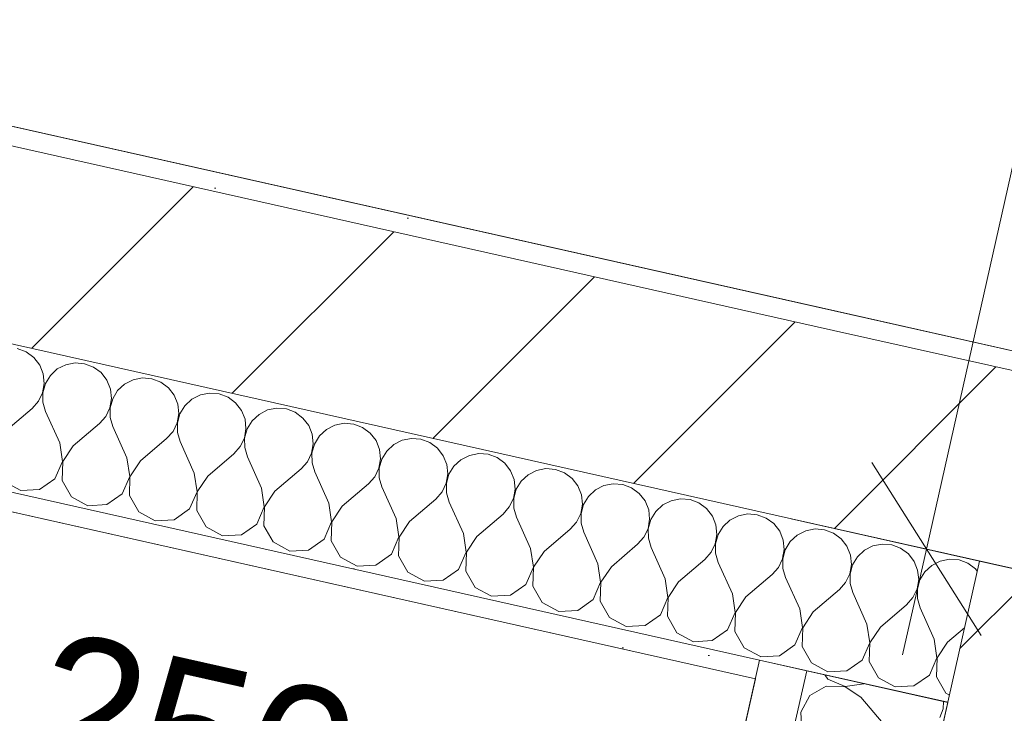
# Model space of a CAD drawing. Header units: millimetres. Extents: x -7218036 to -6523761, y 6117771 to 6337028.
# Tile 66 of 223: x -7154325 to -7153305, y 6130476 to 6131195. Entities that reach past the tile are written whole.
import ezdxf

# ---------------------------------------------------------------- set-up
doc = ezdxf.new("R2010")
doc.units = ezdxf.units.MM
doc.header["$MEASUREMENT"] = 0
for name, color, linetype in [('S - квартира_помещение.АР', 7, 'Continuous'), ('АР-Стены_внешние_.АР', 7, 'Continuous'), ('АР-Чертеж-Размеры.АР', 7, 'Continuous')]:
    doc.layers.add(name, color=color, linetype=linetype)
doc.layers.add('АР-Стены_внешние_.АР_Ном._пера__1', color=7, linetype='Continuous', lineweight=30)
doc.layers.add('АР-Чертеж-Размеры.АР_Ном._пера__1', color=7, linetype='Continuous', lineweight=0)
doc.styles.add('РЎР“Р•РќР•Р\xa0Р\x98Р\xa0_РЎРўР\x98Р›Р¬_2', font='GOTHIC.TTF')
doc.dimstyles.new('СГЕНЕРИР_СТИЛЬ__1', dxfattribs={"dimtxt": 150, "dimasz": 142.5, "dimexe": 0.18, "dimexo": 0.0625, "dimgap": 0, "dimtad": 1, "dimdec": 0, "dimzin": 0, "dimdsep": 46, "dimtxsty": 'РЎР“Р•РќР•Р\xa0Р\x98Р\xa0_РЎРўР\x98Р›Р¬_2', "dimblk": 'ARROWHEAD_6', "dimblk1": 'ARROWHEAD_6', "dimblk2": 'ARROWHEAD_6', "dimcen": 0.09, "dimse1": 1, "dimse2": 1, "dimclrd": 7, "dimclre": 7, "dimclrt": 7, "dimazin": 0, "dimtfac": 1, "dimtdec": 4, "dimtmove": 0, "dimatfit": 3, "dimfxl": 1, "dimtolj": 1, "dimtzin": 0, "dimarcsym": 0})
pattern_1 = [(45, (-6566190.34, 6563027.8), (-111.369318, 111.369318), [0, -105, 0, -157.5]), (110, (-6565840.34, 6563027.8), (148.001588, 53.868173), [0, -77, 0, -133])]
pattern_2 = [(45, (-6566190.34, 6562677.8), (-127.279217, 127.279217), [])]

# ---------------------------------------------------------------- blocks, each defined once
blk = doc.blocks.new('*X318', base_point=(-6566190.3, 6562677.8))
at = {"layer": 'АР-Стены_внешние_.АР_Ном._пера__1', "color": 7, "linetype": 'Continuous', "lineweight": 0}
for p, q in [((-7154318.5, 6130850.5), (-7154327.7, 6130854)), ((-7154310.6, 6130844.6), (-7154318.5, 6130850.5)), ((-7154304.5, 6130836.8), (-7154310.6, 6130844.6)), ((-7154300.9, 6130827.7), (-7154304.5, 6130836.8)), ((-7154286.3, 6130832.8), (-7154293.5, 6130826)), ((-7154277.5, 6130837.2), (-7154286.3, 6130832.8)), ((-7154267.8, 6130839.1), (-7154277.5, 6130837.2)), ((-7154258, 6130838.3), (-7154267.8, 6130839.1)), ((-7154248.8, 6130834.8), (-7154258, 6130838.3)), ((-7154240.9, 6130829), (-7154248.8, 6130834.8)), ((-7154299.8, 6130817.9), (-7154300.9, 6130827.7)), ((-7154293.5, 6130826), (-7154298.6, 6130817.6)), ((-7154234.8, 6130821.2), (-7154240.9, 6130829)), ((-7154231.2, 6130812), (-7154234.8, 6130821.2)), ((-7154207.8, 6130821.6), (-7154216.6, 6130817.1)), ((-7154198.1, 6130823.5), (-7154207.8, 6130821.6)), ((-7154188.3, 6130822.7), (-7154198.1, 6130823.5)), ((-7154179.1, 6130819.2), (-7154188.3, 6130822.7)), ((-7154301.5, 6130808.2), (-7154299.8, 6130817.9)), ((-7154298.6, 6130817.6), (-7154301.3, 6130808.1)), ((-7154230.2, 6130802.2), (-7154231.2, 6130812)), ((-7154223.8, 6130810.4), (-7154228.9, 6130802)), ((-7154216.6, 6130817.1), (-7154223.8, 6130810.4)), ((-7154171.2, 6130813.3), (-7154179.1, 6130819.2)), ((-7154165.1, 6130805.5), (-7154171.2, 6130813.3)), ((-7154312.4, 6130791.9), (-7154305.8, 6130799.3)), ((-7154305.8, 6130799.3), (-7154301.5, 6130808.2)), ((-7154301.3, 6130808.1), (-7154301.2, 6130798.3)), ((-7154231.8, 6130792.5), (-7154230.2, 6130802.2)), ((-7154228.9, 6130802), (-7154231.6, 6130792.5)), ((-7154161.5, 6130796.4), (-7154165.1, 6130805.5)), ((-7154146.9, 6130801.4), (-7154154.1, 6130794.7)), ((-7154138.1, 6130805.9), (-7154146.9, 6130801.4)), ((-7154128.5, 6130807.8), (-7154138.1, 6130805.9)), ((-7154118.6, 6130807), (-7154128.5, 6130807.8)), ((-7154109.4, 6130803.5), (-7154118.6, 6130807)), ((-7154101.5, 6130797.7), (-7154109.4, 6130803.5)), ((-7154339.5, 6130768.8), (-7154312.4, 6130791.9)), ((-7154301.2, 6130798.3), (-7154298.4, 6130788.8)), ((-7154236.1, 6130783.7), (-7154231.8, 6130792.5)), ((-7154231.6, 6130792.5), (-7154231.5, 6130782.6)), ((-7154160.5, 6130786.6), (-7154161.5, 6130796.4)), ((-7154154.1, 6130794.7), (-7154159.2, 6130786.3)), ((-7154095.5, 6130789.9), (-7154101.5, 6130797.7)), ((-7154091.8, 6130780.7), (-7154095.5, 6130789.9)), ((-7154068.4, 6130790.3), (-7154077.2, 6130785.8)), ((-7154058.8, 6130792.2), (-7154068.4, 6130790.3)), ((-7154048.9, 6130791.4), (-7154058.8, 6130792.2)), ((-7154039.7, 6130787.9), (-7154048.9, 6130791.4)), ((-7154283.8, 6130756.2), (-7154298.4, 6130788.8)), ((-7154242.7, 6130776.3), (-7154236.1, 6130783.7)), ((-7154231.5, 6130782.6), (-7154228.7, 6130773.2)), ((-7154162.1, 6130776.9), (-7154160.5, 6130786.6)), ((-7154159.2, 6130786.3), (-7154161.9, 6130776.8)), ((-7154090.8, 6130770.9), (-7154091.8, 6130780.7)), ((-7154084.4, 6130779.1), (-7154089.6, 6130770.7)), ((-7154077.2, 6130785.8), (-7154084.4, 6130779.1)), ((-7154031.8, 6130782), (-7154039.7, 6130787.9)), ((-7154025.8, 6130774.2), (-7154031.8, 6130782)), ((-7154269.8, 6130753.1), (-7154242.7, 6130776.3)), ((-7154214.1, 6130740.6), (-7154228.7, 6130773.2)), ((-7154166.4, 6130768), (-7154162.1, 6130776.9)), ((-7154161.9, 6130776.8), (-7154161.8, 6130767)), ((-7154092.5, 6130761.2), (-7154090.8, 6130770.9)), ((-7154089.6, 6130770.7), (-7154092.2, 6130761.2)), ((-7154022.1, 6130765.1), (-7154025.8, 6130774.2)), ((-7154007.5, 6130770.1), (-7154014.7, 6130763.4)), ((-7153998.7, 6130774.6), (-7154007.5, 6130770.1)), ((-7153989.1, 6130776.5), (-7153998.7, 6130774.6)), ((-7153979.2, 6130775.7), (-7153989.1, 6130776.5)), ((-7153970, 6130772.2), (-7153979.2, 6130775.7)), ((-7153962.1, 6130766.4), (-7153970, 6130772.2)), ((-7154200.1, 6130737.5), (-7154173, 6130760.6)), ((-7154173, 6130760.6), (-7154166.4, 6130768)), ((-7154161.8, 6130767), (-7154159, 6130757.5)), ((-7154096.7, 6130752.4), (-7154092.5, 6130761.2)), ((-7154092.2, 6130761.2), (-7154092.1, 6130751.3)), ((-7154021.1, 6130755.3), (-7154022.1, 6130765.1)), ((-7154014.7, 6130763.4), (-7154019.9, 6130755)), ((-7153956.1, 6130758.6), (-7153962.1, 6130766.4)), ((-7153952.4, 6130749.4), (-7153956.1, 6130758.6)), ((-7153929, 6130759), (-7153937.8, 6130754.5)), ((-7153919.4, 6130760.9), (-7153929, 6130759)), ((-7153909.6, 6130760), (-7153919.4, 6130760.9)), ((-7153900.3, 6130756.6), (-7153909.6, 6130760)), ((-7154280.9, 6130736.9), (-7154283.8, 6130756.2)), ((-7154269.8, 6130753.1), (-7154280.7, 6130736.9)), ((-7154144.4, 6130724.9), (-7154159, 6130757.5)), ((-7154103.3, 6130745), (-7154096.7, 6130752.4)), ((-7154092.1, 6130751.3), (-7154089.3, 6130741.9)), ((-7154022.8, 6130745.6), (-7154021.1, 6130755.3)), ((-7154019.9, 6130755), (-7154022.5, 6130745.5)), ((-7153951.4, 6130739.6), (-7153952.4, 6130749.4)), ((-7153937.8, 6130754.5), (-7153945, 6130747.8)), ((-7153892.4, 6130750.7), (-7153900.3, 6130756.6)), ((-7153886.4, 6130742.9), (-7153892.4, 6130750.7)), ((-7154211.2, 6130721.3), (-7154214.1, 6130740.6)), ((-7154130.4, 6130721.8), (-7154103.3, 6130745)), ((-7154074.7, 6130709.3), (-7154089.3, 6130741.9)), ((-7154027, 6130736.7), (-7154022.8, 6130745.6)), ((-7154022.5, 6130745.5), (-7154022.4, 6130735.7)), ((-7153953.1, 6130729.9), (-7153951.4, 6130739.6)), ((-7153950.2, 6130739.4), (-7153952.8, 6130729.9)), ((-7153945, 6130747.8), (-7153950.2, 6130739.4)), ((-7153882.7, 6130733.8), (-7153886.4, 6130742.9)), ((-7153868.1, 6130738.8), (-7153875.4, 6130732.1)), ((-7153859.4, 6130743.3), (-7153868.1, 6130738.8)), ((-7153849.7, 6130745.2), (-7153859.4, 6130743.3)), ((-7153839.9, 6130744.4), (-7153849.7, 6130745.2)), ((-7153830.6, 6130740.9), (-7153839.9, 6130744.4)), ((-7153822.7, 6130735.1), (-7153830.6, 6130740.9)), ((-7154288.7, 6130719), (-7154280.9, 6130736.9)), ((-7154280.7, 6130736.9), (-7154281.3, 6130717.4)), ((-7154200.1, 6130737.5), (-7154211, 6130721.2)), ((-7154060.8, 6130706.2), (-7154033.6, 6130729.3)), ((-7154033.6, 6130729.3), (-7154027, 6130736.7)), ((-7154022.4, 6130735.7), (-7154019.6, 6130726.2)), ((-7153957.4, 6130721.1), (-7153953.1, 6130729.9)), ((-7153952.8, 6130729.9), (-7153952.7, 6130720)), ((-7153881.7, 6130724), (-7153882.7, 6130733.8)), ((-7153875.4, 6130732.1), (-7153880.5, 6130723.7)), ((-7153816.7, 6130727.3), (-7153822.7, 6130735.1)), ((-7153780, 6130729.6), (-7153789.7, 6130727.7)), ((-7153770.2, 6130728.7), (-7153780, 6130729.6)), ((-7153760.9, 6130725.3), (-7153770.2, 6130728.7)), ((-7154304.7, 6130707.8), (-7154288.7, 6130719)), ((-7154219, 6130703.4), (-7154211.2, 6130721.3)), ((-7154211, 6130721.2), (-7154211.6, 6130701.7)), ((-7154141.5, 6130705.6), (-7154144.4, 6130724.9)), ((-7154130.4, 6130721.8), (-7154141.3, 6130705.6)), ((-7154005, 6130693.6), (-7154019.6, 6130726.2)), ((-7153963.9, 6130713.7), (-7153957.4, 6130721.1)), ((-7153952.7, 6130720), (-7153950, 6130710.6)), ((-7153883.4, 6130714.3), (-7153881.7, 6130724)), ((-7153880.5, 6130723.7), (-7153883.1, 6130714.2)), ((-7153813, 6130718.1), (-7153816.7, 6130727.3)), ((-7153812, 6130708.3), (-7153813, 6130718.1)), ((-7153798.4, 6130723.2), (-7153805.7, 6130716.5)), ((-7153789.7, 6130727.7), (-7153798.4, 6130723.2)), ((-7153753, 6130719.4), (-7153760.9, 6130725.3)), ((-7153747, 6130711.6), (-7153753, 6130719.4)), ((-7154341.3, 6130716.1), (-7154324.2, 6130706.8)), ((-7154324.2, 6130706.8), (-7154304.7, 6130707.8)), ((-7154281.3, 6130717.4), (-7154271.6, 6130700.4)), ((-7154071.9, 6130690), (-7154074.7, 6130709.3)), ((-7153991.1, 6130690.5), (-7153963.9, 6130713.7)), ((-7153935.3, 6130678), (-7153950, 6130710.6)), ((-7153887.7, 6130705.4), (-7153883.4, 6130714.3)), ((-7153883.1, 6130714.2), (-7153883, 6130704.4)), ((-7153813.7, 6130698.6), (-7153812, 6130708.3)), ((-7153810.8, 6130708.1), (-7153813.4, 6130698.6)), ((-7153805.7, 6130716.5), (-7153810.8, 6130708.1)), ((-7153743.3, 6130702.5), (-7153747, 6130711.6)), ((-7153728.7, 6130707.5), (-7153736, 6130700.8)), ((-7153720, 6130712), (-7153728.7, 6130707.5)), ((-7153710.3, 6130713.9), (-7153720, 6130712)), ((-7153700.5, 6130713.1), (-7153710.3, 6130713.9)), ((-7153691.3, 6130709.6), (-7153700.5, 6130713.1)), ((-7153683.3, 6130703.8), (-7153691.3, 6130709.6)), ((-7154271.6, 6130700.4), (-7154254.5, 6130691.1)), ((-7154235, 6130692.2), (-7154219, 6130703.4)), ((-7154211.6, 6130701.7), (-7154201.9, 6130684.8)), ((-7154149.3, 6130687.7), (-7154141.5, 6130705.6)), ((-7154141.3, 6130705.6), (-7154141.9, 6130686.1)), ((-7154060.8, 6130706.2), (-7154071.6, 6130689.9)), ((-7153921.4, 6130674.9), (-7153894.2, 6130698)), ((-7153894.2, 6130698), (-7153887.7, 6130705.4)), ((-7153883, 6130704.4), (-7153880.3, 6130694.9)), ((-7153818, 6130689.8), (-7153813.7, 6130698.6)), ((-7153813.4, 6130698.6), (-7153813.3, 6130688.7)), ((-7153742.3, 6130692.7), (-7153743.3, 6130702.5)), ((-7153736, 6130700.8), (-7153741.1, 6130692.4)), ((-7153677.3, 6130696), (-7153683.3, 6130703.8)), ((-7153640.6, 6130698.3), (-7153650.3, 6130696.3)), ((-7153630.8, 6130697.4), (-7153640.6, 6130698.3)), ((-7153621.6, 6130694), (-7153630.8, 6130697.4)), ((-7154254.5, 6130691.1), (-7154235, 6130692.2)), ((-7154165.3, 6130676.5), (-7154149.3, 6130687.7)), ((-7154079.6, 6130672.1), (-7154071.9, 6130690)), ((-7154071.6, 6130689.9), (-7154072.2, 6130670.4)), ((-7154002.2, 6130674.3), (-7154005, 6130693.6)), ((-7153991.1, 6130690.5), (-7154001.9, 6130674.3)), ((-7153865.6, 6130662.3), (-7153880.3, 6130694.9)), ((-7153824.5, 6130682.4), (-7153818, 6130689.8)), ((-7153813.3, 6130688.7), (-7153810.6, 6130679.3)), ((-7153744, 6130683), (-7153742.3, 6130692.7)), ((-7153741.1, 6130692.4), (-7153743.7, 6130682.9)), ((-7153673.6, 6130686.8), (-7153677.3, 6130696)), ((-7153659.1, 6130691.9), (-7153666.3, 6130685.2)), ((-7153650.3, 6130696.3), (-7153659.1, 6130691.9)), ((-7153613.6, 6130688.1), (-7153621.6, 6130694)), ((-7153607.6, 6130680.3), (-7153613.6, 6130688.1)), ((-7154201.9, 6130684.8), (-7154184.8, 6130675.4)), ((-7154141.9, 6130686.1), (-7154132.2, 6130669.1)), ((-7153932.5, 6130658.7), (-7153935.3, 6130678)), ((-7153851.7, 6130659.2), (-7153824.5, 6130682.4)), ((-7153795.9, 6130646.7), (-7153810.6, 6130679.3)), ((-7153748.3, 6130674.1), (-7153744, 6130683)), ((-7153743.7, 6130682.9), (-7153743.6, 6130673.1)), ((-7153674.3, 6130667.3), (-7153672.6, 6130677)), ((-7153672.6, 6130677), (-7153673.6, 6130686.8)), ((-7153666.3, 6130685.2), (-7153671.4, 6130676.8)), ((-7153603.9, 6130671.2), (-7153607.6, 6130680.3)), ((-7153580.6, 6130680.7), (-7153589.4, 6130676.2)), ((-7153570.9, 6130682.6), (-7153580.6, 6130680.7)), ((-7153561.1, 6130681.8), (-7153570.9, 6130682.6)), ((-7153551.9, 6130678.3), (-7153561.1, 6130681.8)), ((-7153543.9, 6130672.5), (-7153551.9, 6130678.3)), ((-7154184.8, 6130675.4), (-7154165.3, 6130676.5)), ((-7154132.2, 6130669.1), (-7154115.1, 6130659.8)), ((-7154095.6, 6130660.9), (-7154079.6, 6130672.1)), ((-7154072.2, 6130670.4), (-7154062.6, 6130653.5)), ((-7154009.9, 6130656.4), (-7154002.2, 6130674.3)), ((-7154001.9, 6130674.3), (-7154002.5, 6130654.8)), ((-7153921.4, 6130674.9), (-7153932.2, 6130658.6)), ((-7153782, 6130643.5), (-7153754.8, 6130666.7)), ((-7153754.8, 6130666.7), (-7153748.3, 6130674.1)), ((-7153743.6, 6130673.1), (-7153740.9, 6130663.6)), ((-7153678.6, 6130658.4), (-7153674.3, 6130667.3)), ((-7153671.4, 6130676.8), (-7153674, 6130667.3)), ((-7153674, 6130667.3), (-7153673.9, 6130657.4)), ((-7153602.9, 6130661.4), (-7153603.9, 6130671.2)), ((-7153596.6, 6130669.5), (-7153601.7, 6130661.1)), ((-7153589.4, 6130676.2), (-7153596.6, 6130669.5)), ((-7153537.9, 6130664.7), (-7153543.9, 6130672.5)), ((-7154115.1, 6130659.8), (-7154095.6, 6130660.9)), ((-7153940.2, 6130640.8), (-7153932.5, 6130658.7)), ((-7153932.2, 6130658.6), (-7153932.9, 6130639.1)), ((-7153862.8, 6130643), (-7153865.6, 6130662.3)), ((-7153851.7, 6130659.2), (-7153862.5, 6130643)), ((-7153726.2, 6130631), (-7153740.9, 6130663.6)), ((-7153685.1, 6130651.1), (-7153678.6, 6130658.4)), ((-7153673.9, 6130657.4), (-7153671.2, 6130647.9)), ((-7153604.6, 6130651.7), (-7153602.9, 6130661.4)), ((-7153601.7, 6130661.1), (-7153604.3, 6130651.6)), ((-7153534.3, 6130655.5), (-7153537.9, 6130664.7)), ((-7154062.6, 6130653.5), (-7154045.4, 6130644.1)), ((-7154025.9, 6130645.2), (-7154009.9, 6130656.4)), ((-7154002.5, 6130654.8), (-7153992.9, 6130637.8)), ((-7153793.1, 6130627.4), (-7153795.9, 6130646.7)), ((-7153712.3, 6130627.9), (-7153685.1, 6130651.1)), ((-7153656.5, 6130615.4), (-7153671.2, 6130647.9)), ((-7153608.9, 6130642.8), (-7153604.6, 6130651.7)), ((-7153604.3, 6130651.6), (-7153604.3, 6130641.8)), ((-7153533.2, 6130645.7), (-7153534.3, 6130655.5)), ((-7154045.4, 6130644.1), (-7154025.9, 6130645.2)), ((-7153992.9, 6130637.8), (-7153975.7, 6130628.5)), ((-7153956.2, 6130629.6), (-7153940.2, 6130640.8)), ((-7153932.9, 6130639.1), (-7153923.2, 6130622.2)), ((-7153870.5, 6130625.1), (-7153862.8, 6130643)), ((-7153862.5, 6130643), (-7153863.2, 6130623.4)), ((-7153782, 6130643.5), (-7153792.8, 6130627.3)), ((-7153615.4, 6130635.4), (-7153608.9, 6130642.8)), ((-7153604.3, 6130641.8), (-7153601.5, 6130632.3)), ((-7153534.2, 6130640.2), (-7153533.2, 6130645.7)), ((-7153975.7, 6130628.5), (-7153956.2, 6130629.6)), ((-7153800.8, 6130609.4), (-7153793.1, 6130627.4)), ((-7153792.8, 6130627.3), (-7153793.5, 6130607.8)), ((-7153723.4, 6130611.7), (-7153726.2, 6130631)), ((-7153712.3, 6130627.9), (-7153723.1, 6130611.7)), ((-7153642.6, 6130612.2), (-7153615.4, 6130635.4)), ((-7153586.8, 6130599.7), (-7153601.5, 6130632.3)), ((-7153545.7, 6130619.8), (-7153539.2, 6130627.1)), ((-7153539.2, 6130627.1), (-7153535.3, 6130635.2)), ((-7153923.2, 6130622.2), (-7153906, 6130612.8)), ((-7153886.5, 6130613.9), (-7153870.5, 6130625.1)), ((-7153863.2, 6130623.4), (-7153853.5, 6130606.5)), ((-7153572.9, 6130596.6), (-7153545.7, 6130619.8)), ((-7153906, 6130612.8), (-7153886.5, 6130613.9)), ((-7153853.5, 6130606.5), (-7153836.3, 6130597.2)), ((-7153816.8, 6130598.3), (-7153800.8, 6130609.4)), ((-7153793.5, 6130607.8), (-7153783.8, 6130590.9)), ((-7153731.1, 6130593.8), (-7153723.4, 6130611.7)), ((-7153723.1, 6130611.7), (-7153723.8, 6130592.1)), ((-7153653.7, 6130596.1), (-7153656.5, 6130615.4)), ((-7153642.6, 6130612.2), (-7153653.4, 6130596)), ((-7153836.3, 6130597.2), (-7153816.8, 6130598.3)), ((-7153661.4, 6130578.1), (-7153653.7, 6130596.1)), ((-7153653.4, 6130596), (-7153654.1, 6130576.5)), ((-7153584, 6130580.4), (-7153586.8, 6130599.7)), ((-7153572.9, 6130596.6), (-7153583.7, 6130580.3)), ((-7153783.8, 6130590.9), (-7153766.6, 6130581.5)), ((-7153747.1, 6130582.6), (-7153731.1, 6130593.8)), ((-7153723.8, 6130592.1), (-7153714.1, 6130575.2)), ((-7153766.6, 6130581.5), (-7153747.1, 6130582.6)), ((-7153714.1, 6130575.2), (-7153696.9, 6130565.9)), ((-7153677.4, 6130567), (-7153661.4, 6130578.1)), ((-7153654.1, 6130576.5), (-7153644.4, 6130559.5)), ((-7153591.8, 6130562.5), (-7153584, 6130580.4)), ((-7153583.7, 6130580.3), (-7153584.4, 6130560.8)), ((-7153696.9, 6130565.9), (-7153677.4, 6130567)), ((-7153644.4, 6130559.5), (-7153627.2, 6130550.2)), ((-7153607.8, 6130551.3), (-7153591.8, 6130562.5)), ((-7153584.4, 6130560.8), (-7153574.7, 6130543.9)), ((-7153627.2, 6130550.2), (-7153607.8, 6130551.3)), ((-7153574.7, 6130543.9), (-7153557.9, 6130534.7))]:
    blk.add_line(p, q, dxfattribs=at)
blk = doc.blocks.new('Стена_142_7', base_point=(-7156245.7, 6131390.9))
at = {"layer": 'АР-Стены_внешние_.АР', "linetype": 'Continuous', "lineweight": 0, "true_color": 0x000000}
h = blk.add_hatch(dxfattribs=at)
h.set_pattern_fill('ШТУКАТУРКА__ГИПС_01_0007', color=18, style=0, pattern_type=2)
h.set_pattern_definition(pattern_1)
h.paths.add_polyline_path([(-7154701.6, 6131146.6), (-7153482, 6130872.7), (-7153477.6, 6130892.2), (-7154697.2, 6131166.1)])
h = blk.add_hatch(dxfattribs=at)
h.set_pattern_fill('БЛОКИ_БЕТОННЫЕ_ЭФФЕКТИВН_76', color=18, style=0, pattern_type=2)
h.set_pattern_definition([(45, (-6566190.34, 6562677.8), (-127.27922, 127.27922), [])])
h.paths.add_polyline_path([(-7154701.6, 6131146.6), (-7154745.4, 6130951.4), (-7153525.8, 6130677.5), (-7153482, 6130872.7)])
h = blk.add_hatch(dxfattribs=at)
h.set_pattern_fill('ШТУКАТУРКА__ГИПС_01_0007', color=18, style=0, pattern_type=2)
h.set_pattern_definition(pattern_1)
h.paths.add_polyline_path([(-7154782.7, 6130785.6), (-7153563.1, 6130511.7), (-7153558.7, 6130531.2), (-7154778.3, 6130805.1)])
at = {"layer": 'АР-Стены_внешние_.АР_Ном._пера__1', "color": 7, "linetype": 'Continuous', "lineweight": 15}
for p, q in [((-7153482, 6130872.7), (-7154701.6, 6131146.6)), ((-7154745.4, 6130951.4), (-7153525.8, 6130677.5))]:
    blk.add_line(p, q, dxfattribs=at)
at = {"layer": 'АР-Стены_внешние_.АР_Ном._пера__1', "color": 7, "linetype": 'Continuous', "lineweight": 0}
blk.add_line((-7154778.3, 6130805.1), (-7153558.7, 6130531.2), dxfattribs=at)
at = {"layer": 'АР-Стены_внешние_.АР_Ном._пера__1', "color": 7, "linetype": 'Continuous', "lineweight": 0, "flags": 128}
for points in [[(-7153477.6, 6130892.2), (-7154697.2, 6131166.1)], [(-7154782.7, 6130785.6), (-7153563.1, 6130511.7)]]:
    blk.add_lwpolyline(points, dxfattribs=at)
at = {"layer": 'АР-Стены_внешние_.АР', "color": 7, "lineweight": 0}
blk.add_blockref('*X318', (-6566190.3, 6562677.8), dxfattribs=at)
blk = doc.blocks.new('Стена_164_7', base_point=(-7153233.1, 6130611.8))
at = {"layer": 'АР-Стены_внешние_.АР', "linetype": 'Continuous', "lineweight": 0, "true_color": 0x000000}
h = blk.add_hatch(dxfattribs=at)
h.set_pattern_fill('БЛОКИ_БЕТОННЫЕ_ЭФФЕКТИВН_7E', color=18, style=0, pattern_type=2)
h.set_pattern_definition(pattern_2)
h.paths.add_polyline_path([(-7153330.7, 6130633.7), (-7153571.7, 6129560.3), (-7153376.6, 6129516.5), (-7153135.5, 6130589.9)])
at = {"layer": 'АР-Стены_внешние_.АР_Ном._пера__1', "color": 7, "linetype": 'Continuous', "lineweight": 15, "flags": 128}
for points in [[(-7153330.7, 6130633.7), (-7153571.7, 6129560.3)], [(-7153135.5, 6130589.9), (-7153330.7, 6130633.7)]]:
    blk.add_lwpolyline(points, dxfattribs=at)
blk = doc.blocks.new('Стена_167_7', base_point=(-7153503.9, 6130775.1))
at = {"layer": 'АР-Стены_внешние_.АР', "linetype": 'Continuous', "lineweight": 0, "true_color": 0x000000}
h = blk.add_hatch(dxfattribs=at)
h.set_pattern_fill('ШТУКАТУРКА__ГИПС_01_0007', color=18, style=0, pattern_type=2)
h.set_pattern_definition(pattern_1)
h.paths.add_polyline_path([(-7153204.4, 6130830.9), (-7153477.6, 6130892.2), (-7153482, 6130872.7), (-7153208.8, 6130811.3)])
h = blk.add_hatch(dxfattribs=at)
h.set_pattern_fill('БЛОКИ_БЕТОННЫЕ_ЭФФЕКТИВН_7E', color=18, style=0, pattern_type=2)
h.set_pattern_definition(pattern_2)
h.paths.add_polyline_path([(-7153189.3, 6130807), (-7153482, 6130872.7), (-7153525.8, 6130677.6), (-7153233.1, 6130611.8)])
h = blk.add_hatch(dxfattribs=at)
h.set_pattern_fill('ШТУКАТУРКА__ГИПС_01_0007', color=18, style=0, pattern_type=2)
h.set_pattern_definition(pattern_1)
h.paths.add_polyline_path([(-7153208.8, 6130811.3), (-7153189.3, 6130807), (-7153184.9, 6130826.5), (-7153204.4, 6130830.9)])
at = {"layer": 'АР-Стены_внешние_.АР_Ном._пера__1', "color": 7, "linetype": 'Continuous', "lineweight": 15}
blk.add_line((-7153189.3, 6130807), (-7153482, 6130872.7), dxfattribs=at)
at = {"layer": 'АР-Стены_внешние_.АР_Ном._пера__1', "color": 7, "linetype": 'Continuous', "lineweight": 30}
for p, q in [((-7153184.9, 6130826.5), (-7153189.3, 6130807)), ((-7153189.3, 6130807), (-7153233.1, 6130611.8))]:
    blk.add_line(p, q, dxfattribs=at)
at = {"layer": 'АР-Стены_внешние_.АР_Ном._пера__1', "color": 7, "linetype": 'Continuous', "lineweight": 0, "flags": 128}
blk.add_lwpolyline([(-7153204.4, 6130830.9), (-7153477.6, 6130892.2)], dxfattribs=at)
at = {"layer": 'АР-Стены_внешние_.АР_Ном._пера__1', "color": 7, "linetype": 'Continuous', "lineweight": 15, "flags": 128}
blk.add_lwpolyline([(-7153525.8, 6130677.6), (-7153135.5, 6130589.9)], dxfattribs=at)
blk = doc.blocks.new('*X372', base_point=(-6566190.3, 6562677.8))
at = {"layer": 'АР-Стены_внешние_.АР_Ном._пера__1', "color": 7, "linetype": 'Continuous', "lineweight": 0}
for p, q in [((-7153501.2, 6130667), (-7153510.9, 6130665.1)), ((-7153491.4, 6130666.2), (-7153501.2, 6130667)), ((-7153519.7, 6130660.6), (-7153526.9, 6130653.9)), ((-7153510.9, 6130665.1), (-7153519.7, 6130660.6)), ((-7153482.2, 6130662.7), (-7153491.4, 6130666.2)), ((-7153474.2, 6130656.9), (-7153482.2, 6130662.7)), ((-7153468.2, 6130649.1), (-7153474.2, 6130656.9)), ((-7153526.9, 6130653.9), (-7153532, 6130645.5)), ((-7153464.6, 6130639.9), (-7153468.2, 6130649.1)), ((-7153441.2, 6130649.4), (-7153450, 6130645)), ((-7153431.5, 6130651.3), (-7153441.2, 6130649.4)), ((-7153421.7, 6130650.5), (-7153431.5, 6130651.3)), ((-7153412.5, 6130647.1), (-7153421.7, 6130650.5)), ((-7153404.5, 6130641.2), (-7153412.5, 6130647.1)), ((-7153535.4, 6130635.1), (-7153534.9, 6130636.1)), ((-7153534.9, 6130636.1), (-7153534.1, 6130640.8)), ((-7153532, 6130645.5), (-7153534.6, 6130636)), ((-7153463.5, 6130630.1), (-7153464.6, 6130639.9)), ((-7153457.2, 6130638.3), (-7153462.3, 6130629.8)), ((-7153450, 6130645), (-7153457.2, 6130638.3)), ((-7153398.5, 6130633.4), (-7153404.5, 6130641.2)), ((-7153534.6, 6130636), (-7153534.6, 6130626.1)), ((-7153534.6, 6130626.1), (-7153531.8, 6130616.7)), ((-7153465.2, 6130620.4), (-7153463.5, 6130630.1)), ((-7153462.3, 6130629.8), (-7153464.9, 6130620.3)), ((-7153394.9, 6130624.3), (-7153398.5, 6130633.4)), ((-7153380.3, 6130629.3), (-7153387.5, 6130622.6)), ((-7153371.5, 6130633.8), (-7153380.3, 6130629.3)), ((-7153361.8, 6130635.7), (-7153371.5, 6130633.8)), ((-7153352, 6130634.9), (-7153361.8, 6130635.7)), ((-7153342.8, 6130631.4), (-7153352, 6130634.9)), ((-7153334.9, 6130625.6), (-7153342.8, 6130631.4)), ((-7153517.1, 6130584.1), (-7153531.8, 6130616.7)), ((-7153469.5, 6130611.5), (-7153465.2, 6130620.4)), ((-7153464.9, 6130620.3), (-7153464.9, 6130610.5)), ((-7153393.8, 6130614.5), (-7153394.9, 6130624.3)), ((-7153387.5, 6130622.6), (-7153392.6, 6130614.2)), ((-7153333.1, 6130623.2), (-7153334.9, 6130625.6)), ((-7153476, 6130604.2), (-7153469.5, 6130611.5)), ((-7153464.9, 6130610.5), (-7153462.1, 6130601)), ((-7153395.5, 6130604.8), (-7153393.8, 6130614.5)), ((-7153392.6, 6130614.2), (-7153395.2, 6130604.7)), ((-7153503.2, 6130581), (-7153476, 6130604.2)), ((-7153447.5, 6130568.5), (-7153462.1, 6130601)), ((-7153406.3, 6130588.5), (-7153399.8, 6130595.9)), ((-7153399.8, 6130595.9), (-7153395.5, 6130604.8)), ((-7153395.2, 6130604.7), (-7153395.2, 6130594.8)), ((-7153433.5, 6130565.3), (-7153406.3, 6130588.5)), ((-7153395.2, 6130594.8), (-7153392.4, 6130585.4)), ((-7153377.8, 6130552.8), (-7153392.4, 6130585.4)), ((-7153514.3, 6130564.8), (-7153517.1, 6130584.1)), ((-7153503.2, 6130581), (-7153514, 6130564.7)), ((-7153522, 6130546.9), (-7153514.3, 6130564.8)), ((-7153514, 6130564.7), (-7153514.7, 6130545.2)), ((-7153444.6, 6130549.1), (-7153447.5, 6130568.5)), ((-7153433.5, 6130565.3), (-7153444.3, 6130549.1)), ((-7153363.8, 6130549.7), (-7153346.2, 6130564.7)), ((-7153538.1, 6130535.7), (-7153522, 6130546.9)), ((-7153514.7, 6130545.2), (-7153505, 6130528.3)), ((-7153452.4, 6130531.2), (-7153444.6, 6130549.1)), ((-7153444.3, 6130549.1), (-7153445, 6130529.6)), ((-7153374.9, 6130533.5), (-7153377.8, 6130552.8)), ((-7153363.8, 6130549.7), (-7153374.6, 6130533.4)), ((-7153557.9, 6130534.8), (-7153557.5, 6130534.6)), ((-7153557.5, 6130534.6), (-7153538.1, 6130535.7)), ((-7153505, 6130528.3), (-7153487.9, 6130519)), ((-7153468.4, 6130520.1), (-7153452.4, 6130531.2)), ((-7153445, 6130529.6), (-7153435.3, 6130512.6)), ((-7153382.7, 6130515.6), (-7153374.9, 6130533.5)), ((-7153374.6, 6130533.4), (-7153375.3, 6130513.9)), ((-7153487.9, 6130519), (-7153468.4, 6130520.1)), ((-7153398.7, 6130504.4), (-7153382.7, 6130515.6)), ((-7153375.3, 6130513.9), (-7153365.6, 6130497)), ((-7153435.3, 6130512.6), (-7153418.2, 6130503.3)), ((-7153418.2, 6130503.3), (-7153398.7, 6130504.4)), ((-7153365.6, 6130497), (-7153361.9, 6130494.9))]:
    blk.add_line(p, q, dxfattribs=at)
blk = doc.blocks.new('Стена_169_7', base_point=(-7153525.8, 6130677.6))
at = {"layer": 'АР-Стены_внешние_.АР_Ном._пера__1', "color": 7, "linetype": 'Continuous', "lineweight": 0, "flags": 128}
for points in [[(-7153330.7, 6130633.7), (-7153525.8, 6130677.6)], [(-7153558.7, 6130531.2), (-7153363.6, 6130487.4)]]:
    blk.add_lwpolyline(points, dxfattribs=at)
at = {"layer": 'АР-Стены_внешние_.АР', "color": 7, "lineweight": 0}
blk.add_blockref('*X372', (-6566190.3, 6562677.8), dxfattribs=at)
blk = doc.blocks.new('*D474', base_point=(-6566190.3, 6562677.8))
at = {"layer": 'АР-Чертеж-Размеры.АР_Ном._пера__1', "color": 7, "linetype": 'Continuous', "lineweight": 0, "transparency": 16777216}
for p, q in [((-7152947.5, 6132597.5), (-7152922.9, 6132707.3)), ((-7152890.8, 6132507.9), (-7153004.2, 6132687.1)), ((-7152810.3, 6132566.7), (-7153084.7, 6132628.3)), ((-7153385.8, 6130646.1), (-7152947.5, 6132597.5)), ((-7153442.5, 6130735.7), (-7153329.1, 6130556.5)), ((-7153248.6, 6130615.3), (-7153523, 6130676.9)), ((-7153410.5, 6130536.4), (-7153385.8, 6130646.1))]:
    blk.add_line(p, q, dxfattribs=at)
at = {"layer": 'АР-Чертеж-Размеры.АР_Ном._пера__1', "color": 7, "lineweight": 0, "transparency": 16777216, "insert": (-7153253.9, 6131370.5), "char_height": 150, "attachment_point": 7, "rotation": 77.3411, "style": 'РЎР“Р•РќР•Р\xa0Р\x98Р\xa0_РЎРўР\x98Р›Р¬_2'}
blk.add_mtext('\\A1;{\\pql;\\fCentury Gothic|b0|i0|c204|p0;\\W1.000000;2\xa0000}', dxfattribs=at)
blk = doc.blocks.new('ARROWHEAD_6')
at = {"color": 0, "linetype": 'Continuous', "lineweight": 0}
for p, q in [((-0.5, -0.5), (0.5, 0.5)), ((0, 0), (-1, 0))]:
    blk.add_line(p, q, dxfattribs=at)
blk = doc.blocks.new('*D560', base_point=(-6566190.3, 6562677.8))
at = {"layer": 'АР-Чертеж-Размеры.АР_Ном._пера__1', "color": 7, "linetype": 'Continuous', "lineweight": 0, "transparency": 16777216}
for p, q in [((-7156202.7, 6130806.5), (-7154846.4, 6130501.9)), ((-7154877.2, 6130364.7), (-7154815.6, 6130639.1)), ((-7154756.8, 6130558.6), (-7154936, 6130445.1)), ((-7154846.4, 6130501.9), (-7153626.8, 6130228)), ((-7153657.6, 6130090.8), (-7153596, 6130365.2)), ((-7153716.4, 6130171.2), (-7153537.2, 6130284.7)), ((-7153626.8, 6130228), (-7153517, 6130203.3))]:
    blk.add_line(p, q, dxfattribs=at)
at = {"layer": 'АР-Чертеж-Размеры.АР_Ном._пера__1', "color": 7, "lineweight": 0, "transparency": 16777216, "insert": (-7154487.9, 6130452.1), "char_height": 150, "attachment_point": 7, "rotation": 347.3417, "style": 'РЎР“Р•РќР•Р\xa0Р\x98Р\xa0_РЎРўР\x98Р›Р¬_2'}
blk.add_mtext('\\A1;{\\pql;\\fCentury Gothic|b0|i0|c204|p0;\\W1.000000;1\xa0250}', dxfattribs=at)
blk = doc.blocks.new('*X670', base_point=(-6566190.3, 6562677.8))
at = {"layer": 'АР-Стены_внешние_.АР_Ном._пера__1', "color": 7, "linetype": 'Continuous', "lineweight": 0}
for p, q in [((-7153491.1, 6130515.9), (-7153488, 6130511.4)), ((-7153489.6, 6130504), (-7153506.6, 6130494.3)), ((-7153470.1, 6130503.4), (-7153489.6, 6130504)), ((-7153488, 6130511.4), (-7153470.1, 6130503.7)), ((-7153470.1, 6130503.7), (-7153450.7, 6130506.5)), ((-7153450.7, 6130506.5), (-7153450.2, 6130506.7)), ((-7153506.6, 6130494.3), (-7153515.9, 6130477.2)), ((-7153453.9, 6130492.6), (-7153470.1, 6130503.4)), ((-7153453.9, 6130492.6), (-7153430.7, 6130465.4)), ((-7153368.7, 6130480.7), (-7153368.1, 6130488.3)), ((-7153515.9, 6130477.2), (-7153514.8, 6130457.7)), ((-7153372.1, 6130471.5), (-7153368.7, 6130480.7))]:
    blk.add_line(p, q, dxfattribs=at)
blk = doc.blocks.new('Стена_195_7', base_point=(-7153363.6, 6130487.3))
at = {"layer": 'АР-Стены_внешние_.АР', "linetype": 'Continuous', "lineweight": 0, "true_color": 0x000000}
h = blk.add_hatch(dxfattribs=at)
h.set_pattern_fill('ШТУКАТУРКА__ГИПС_01_0007', color=18, style=0, pattern_type=2)
h.set_pattern_definition(pattern_1)
h.paths.add_polyline_path([(-7153558.7, 6130531.1), (-7153804.1, 6129438.3), (-7153746, 6129468.8), (-7153509.9, 6130520.1)])
at = {"layer": 'АР-Стены_внешние_.АР_Ном._пера__1', "color": 7, "linetype": 'Continuous', "lineweight": 0}
blk.add_line((-7153509.9, 6130520.1), (-7153718.1, 6129593.2), dxfattribs=at)
at = {"layer": 'АР-Стены_внешние_.АР_Ном._пера__1', "color": 7, "linetype": 'Continuous', "lineweight": 0, "flags": 128}
for points in [[(-7153558.7, 6130531.1), (-7153804.1, 6129438.3)], [(-7153558.7, 6130531.1), (-7153509.9, 6130520.1)], [(-7153509.9, 6130520.1), (-7153363.6, 6130487.3)], [(-7153571.7, 6129560.3), (-7153363.6, 6130487.3)]]:
    blk.add_lwpolyline(points, dxfattribs=at)
at = {"layer": 'АР-Стены_внешние_.АР', "color": 7, "lineweight": 0}
blk.add_blockref('*X670', (-6566190.3, 6562677.8), dxfattribs=at)

msp = doc.modelspace()

# ---------------------------------------------------------------- linework, layer by layer
at = {"layer": 'S - квартира_помещение.АР', "color": 254, "linetype": 'Continuous', "lineweight": 0, "true_color": 0xd8d8d8, "flags": 128}
for points in [[(-7152989.657, 6131787.036), (-7152525.123, 6133855.47), (-7155705.96, 6134569.831), (-7156385.237, 6131545.213), (-7153204.399, 6130830.853)], [(-7156358.386, 6130113.145), (-7153782.48, 6129534.641), (-7153563.053, 6130511.684), (-7156138.959, 6131090.189)]]:
    msp.add_lwpolyline(points, close=True, dxfattribs=at)

# ---------------------------------------------------------------- block references
at = {"layer": 'АР-Стены_внешние_.АР', "color": 7, "lineweight": 0}
for name, p in [('Стена_142_7', (-7156245.663, 6131390.878)), ('Стена_167_7', (-7153503.885, 6130775.123)), ('Стена_169_7', (-7153525.826, 6130677.569)), ('Стена_164_7', (-7153233.118, 6130611.822)), ('Стена_195_7', (-7153363.552, 6130487.26))]:
    msp.add_blockref(name, p, dxfattribs=at)

# ---------------------------------------------------------------- dimensions: what is measured, and where the dimension line sits
at = {"layer": 'АР-Чертеж-Размеры.АР', "color": 7, "linetype": 'Continuous', "lineweight": 0}
for base, p1, p2, angle, picture, middle, turn in [((-7152947.504, 6132597.499), (-7153233.091, 6130611.817), (-7152814.357, 6132567.593), 77.341068, '*D474', (-7153270.639, 6131637.957), 77.341068), ((-7153626.769, 6130227.969), (-7154782.678, 6130785.574), (-7153558.691, 6130531.084), 347.341723, '*D560', (-7154220.432, 6130468.918), 347.341723)]:
    dim = msp.add_linear_dim(base=base, p1=p1, p2=p2, angle=angle, dimstyle='СГЕНЕРИР_СТИЛЬ__1', dxfattribs=at)
    dim.commit()
    dim.dimension.update_dxf_attribs({"geometry": picture, "text_midpoint": middle, "dimtype": 160, "text_rotation": turn})

doc.saveas('drawing.dxf')
